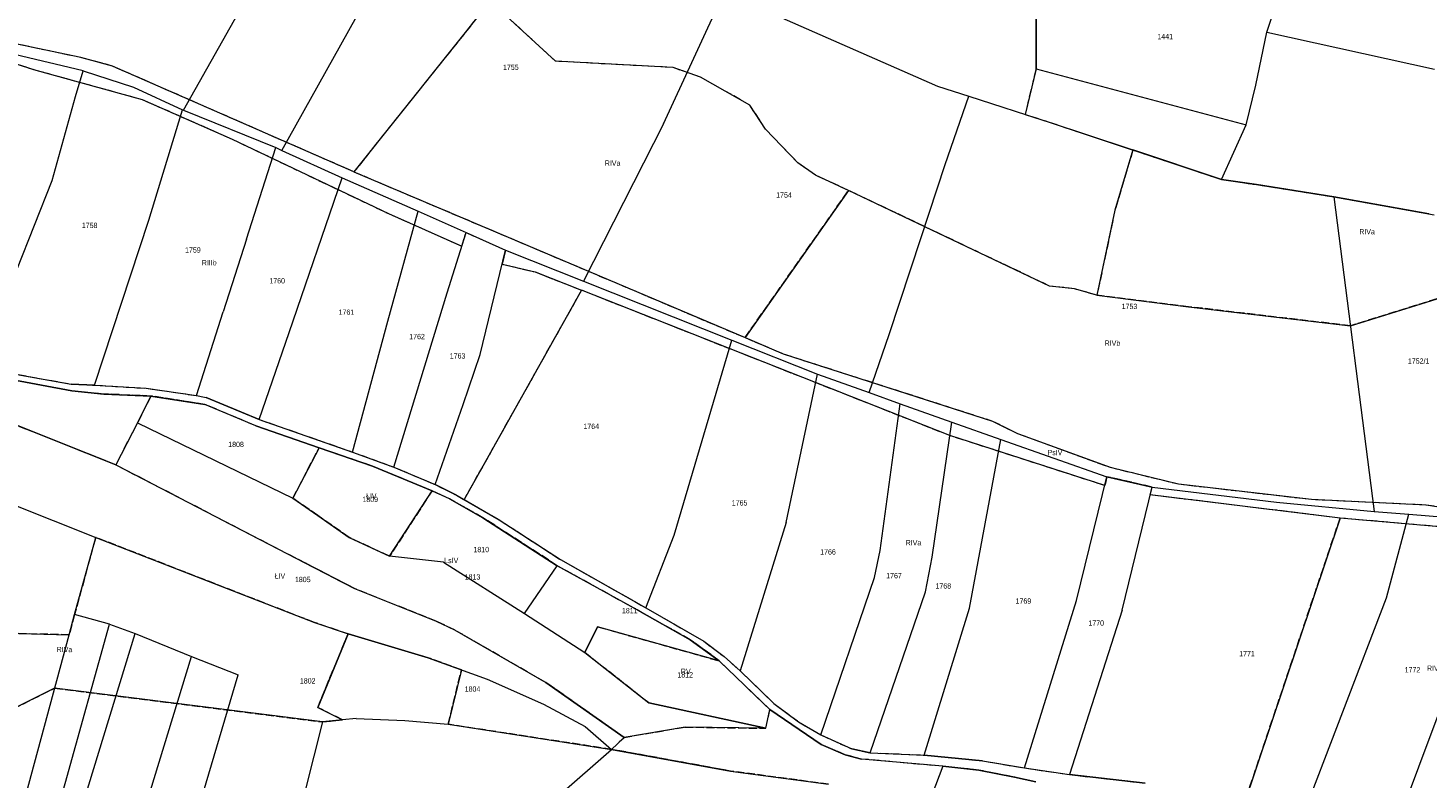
# Model space of a CAD drawing. Header units: metres. Extents: x 7496145 to 7500200, y 5498500 to 5502080.
# Tile 69 of 202: x 7497916 to 7498311, y 5499705 to 5499917. Entities that reach past the tile are written whole.
import ezdxf
from ezdxf.enums import TextEntityAlignment as Align

# ---------------------------------------------------------------- set-up
doc = ezdxf.new("R2010")
doc.units = ezdxf.units.M
doc.header["$MEASUREMENT"] = 0
for name, pattern in [('2.25_0.75', [3, 2.25, -0.75]), ('219-1000', [0]), ('egug-1000', [0])]:
    doc.linetypes.add(name, pattern=pattern)
for name, color, linetype in [('209-oznaczenie konturu klasyfikacyjnego', 7, 'CONTINUOUS'), ('211-numer działki ewidencyjnej', 7, 'CONTINUOUS'), ('217-kontur klasyfikacyjny', 7, 'CONTINUOUS'), ('218-kontur użytku gruntowego', 7, 'CONTINUOUS'), ('219-działka ewidencyjna', 7, 'CONTINUOUS')]:
    doc.layers.add(name, color=color, linetype=linetype)
doc.styles.get("Standard").update_dxf_attribs({"font": 'Working1250', "width": 0.75})

msp = doc.modelspace()

# ---------------------------------------------------------------- linework, layer by layer
at = {"layer": '217-kontur klasyfikacyjny', "color": 3, "linetype": '2.25_0.75', "lineweight": 18, "flags": 128}
for points in [[(7498046.74, 5499924.38), (7498008.31, 5499876.28)], [(7498065.16, 5499907.44), (7498046.74, 5499924.38)], [(7498200.59, 5499919.35), (7498200.59, 5499905.32)], [(7497931.34, 5499908.48), (7497892.61, 5499916.6)], [(7497890.79, 5499913.72), (7497918.67, 5499904.93)], [(7497940.24, 5499906.07), (7497931.34, 5499908.48)], [(7498008.31, 5499876.28), (7497940.24, 5499906.07)], [(7498098.25, 5499905.65), (7498065.16, 5499907.44)], [(7497918.67, 5499904.93), (7497948.67, 5499896.66)], [(7498105.95, 5499902.97), (7498098.25, 5499905.65)], [(7498119.92, 5499895.08), (7498105.95, 5499902.97)], [(7498200.59, 5499905.32), (7498197.47, 5499892.47)], [(7497948.67, 5499896.66), (7497973.98, 5499885.48)], [(7498124.31, 5499888.27), (7498119.92, 5499895.08)], [(7498197.47, 5499892.47), (7498204.25, 5499890.28)], [(7498204.25, 5499890.28), (7498227.88, 5499882.43)], [(7498133.44, 5499878.78), (7498124.31, 5499888.27)], [(7497973.98, 5499885.48), (7498018.08, 5499864.5)], [(7498227.88, 5499882.43), (7498222.8, 5499865.46)], [(7498227.88, 5499882.43), (7498252.78, 5499874.15)], [(7498138.4, 5499875.33), (7498133.44, 5499878.78)], [(7498008.31, 5499876.28), (7498118.55, 5499829.57)], [(7498147.72, 5499871.05), (7498138.4, 5499875.33)], [(7498118.55, 5499829.57), (7498147.72, 5499871.05)], [(7498204.36, 5499844.1), (7498147.72, 5499871.05)], [(7498252.78, 5499874.15), (7498262.64, 5499872.68)], [(7498262.64, 5499872.68), (7498284.45, 5499869.26)], [(7498284.45, 5499869.26), (7498311.26, 5499864.47)], [(7498018.08, 5499864.5), (7498038.71, 5499855.33)], [(7498222.8, 5499865.46), (7498217.71, 5499841.51)], [(7498038.71, 5499855.33), (7498039.91, 5499859.16)], [(7498039.91, 5499859.16), (7498051.04, 5499854.2)], [(7498051.04, 5499854.2), (7498050.08, 5499850.27)], [(7498050.08, 5499850.27), (7498059.35, 5499848.08)], [(7498059.35, 5499848.08), (7498072.44, 5499842.92)], [(7498072.44, 5499842.92), (7498039.36, 5499783.95)], [(7498176.23, 5499801.97), (7498072.44, 5499842.92)], [(7498211.37, 5499843.31), (7498204.36, 5499844.1)], [(7498217.71, 5499841.51), (7498211.37, 5499843.31)], [(7498243.56, 5499838.28), (7498217.71, 5499841.51)], [(7498316.34, 5499841.37), (7498289.14, 5499832.91)], [(7498289.14, 5499832.91), (7498243.56, 5499838.28)], [(7498118.55, 5499829.57), (7498129.33, 5499825)], [(7498129.33, 5499825), (7498188.3, 5499806.07)], [(7497910.78, 5499819.68), (7497928.66, 5499816.48)], [(7497928.83, 5499814.53), (7497910.17, 5499818.01)], [(7497928.66, 5499816.48), (7497935.17, 5499816.17)], [(7497935.17, 5499816.17), (7497949.76, 5499815.29)], [(7497949.76, 5499815.29), (7497963.95, 5499813.25)], [(7497937.84, 5499813.68), (7497928.83, 5499814.53)], [(7497951.11, 5499813.12), (7497937.84, 5499813.68)], [(7497951.11, 5499813.12), (7497947.29, 5499805.52)], [(7497966.34, 5499810.75), (7497951.11, 5499813.12)], [(7497963.95, 5499813.25), (7497966.71, 5499812.73)], [(7497966.71, 5499812.73), (7497981.58, 5499806.53)], [(7497941.17, 5499793.73), (7497905.87, 5499807.78)], [(7497980.67, 5499804.71), (7497966.34, 5499810.75)], [(7497947.29, 5499805.52), (7497941.17, 5499793.73)], [(7497998.48, 5499798.51), (7497980.67, 5499804.71)], [(7497981.58, 5499806.53), (7498007.9, 5499797.34)], [(7498188.3, 5499806.07), (7498195.34, 5499802.55)], [(7498219.94, 5499787.89), (7498176.23, 5499801.97)], [(7498195.34, 5499802.55), (7498221.45, 5499793.04)], [(7497991.1, 5499784.33), (7497998.48, 5499798.51)], [(7498013.57, 5499793.34), (7497998.48, 5499798.51)], [(7498007.9, 5499797.34), (7498019.59, 5499793.07)], [(7497994.65, 5499766.01), (7497941.17, 5499793.73)], [(7498030.32, 5499786.39), (7498013.57, 5499793.34)], [(7498019.59, 5499793.07), (7498031.2, 5499788.16)], [(7498221.45, 5499793.04), (7498240.67, 5499788.35)], [(7498031.2, 5499788.16), (7498037.19, 5499785.2)], [(7498220.55, 5499790.36), (7498219.94, 5499787.89)], [(7498233.28, 5499787.47), (7498220.55, 5499790.36)], [(7498240.67, 5499788.35), (7498278.21, 5499784.01)], [(7497998.12, 5499779.44), (7497991.1, 5499784.33)], [(7498030.32, 5499786.39), (7498018.36, 5499767.95)], [(7498035.22, 5499784.15), (7498030.32, 5499786.39)], [(7498044.68, 5499778.82), (7498035.22, 5499784.15)], [(7498037.19, 5499785.2), (7498039.36, 5499783.95)], [(7498039.36, 5499783.95), (7498049.22, 5499778.27)], [(7498232.74, 5499785.27), (7498233.28, 5499787.47)], [(7498286.25, 5499778.73), (7498232.74, 5499785.27)], [(7498278.21, 5499784.01), (7498310.55, 5499782.49)], [(7498310.55, 5499782.49), (7498317.05, 5499781.47)], [(7498006.99, 5499773.29), (7497998.12, 5499779.44)], [(7498065.64, 5499765.31), (7498044.68, 5499778.82)], [(7498049.22, 5499778.27), (7498066.54, 5499767.01)], [(7498258.85, 5499697.13), (7498286.25, 5499778.73)], [(7498356.46, 5499772.59), (7498286.25, 5499778.73)], [(7497935.55, 5499773.3), (7497929.58, 5499751.53)], [(7497997.16, 5499749.32), (7497935.55, 5499773.3)], [(7498018.36, 5499767.95), (7498006.99, 5499773.29)], [(7498008.48, 5499758.84), (7497994.65, 5499766.01)], [(7498088.17, 5499752.83), (7498065.64, 5499765.31)], [(7498066.54, 5499767.01), (7498090.63, 5499753.43)], [(7498031.46, 5499749.71), (7498008.48, 5499758.84)], [(7498103.12, 5499744.45), (7498088.17, 5499752.83)], [(7498090.63, 5499753.43), (7498106.93, 5499744.04)], [(7497929.58, 5499751.53), (7497928.04, 5499745.85)], [(7498006.67, 5499746.07), (7497997.16, 5499749.32)], [(7498036.62, 5499747.23), (7498031.46, 5499749.71)], [(7497928.04, 5499745.85), (7497910.3, 5499746.27)], [(7497998.11, 5499725.4), (7498006.67, 5499746.07)], [(7498029.24, 5499739.36), (7498006.67, 5499746.07)], [(7498062.38, 5499732.44), (7498036.62, 5499747.23)], [(7498073.4, 5499740.83), (7498076.95, 5499748.12)], [(7498076.95, 5499748.12), (7498111.28, 5499738.48)], [(7498111.28, 5499738.48), (7498103.12, 5499744.45)], [(7498091.4, 5499726.64), (7498073.4, 5499740.83)], [(7498106.93, 5499744.04), (7498112.66, 5499739.71)], [(7498038.6, 5499735.95), (7498029.24, 5499739.36)], [(7498125.54, 5499724.75), (7498111.28, 5499738.48)], [(7498112.66, 5499739.71), (7498117.14, 5499735.69)], [(7498034.91, 5499720.62), (7498038.6, 5499735.95)], [(7498084.44, 5499716.94), (7498062.38, 5499732.44)], [(7498117.14, 5499735.69), (7498126.67, 5499726.48)], [(7497885.47, 5499711.62), (7497923.96, 5499730.79)], [(7497923.96, 5499730.79), (7497999.44, 5499721.32)], [(7498005.09, 5499721.89), (7497998.11, 5499725.4)], [(7498124.37, 5499719.49), (7498091.4, 5499726.64)], [(7498124.37, 5499719.49), (7498125.54, 5499724.75)], [(7498140, 5499714.91), (7498125.54, 5499724.75)], [(7498126.67, 5499726.48), (7498133.59, 5499721.36)], [(7497999.44, 5499721.32), (7498005.09, 5499721.89)], [(7498080.94, 5499713.57), (7498034.91, 5499720.62)], [(7498133.59, 5499721.36), (7498139.87, 5499717.66)], [(7498080.94, 5499713.57), (7498084.44, 5499716.94)], [(7498084.44, 5499716.94), (7498101.64, 5499719.85)], [(7498101.64, 5499719.85), (7498124.37, 5499719.49)], [(7498139.87, 5499717.66), (7498148.61, 5499713.67)], [(7498114.44, 5499707.46), (7498080.94, 5499713.57)], [(7498146.72, 5499712.07), (7498140, 5499714.91)], [(7498148.61, 5499713.67), (7498153.76, 5499712.62)], [(7498151.39, 5499710.84), (7498146.72, 5499712.07)], [(7498174.28, 5499708.79), (7498151.39, 5499710.84)], [(7498153.76, 5499712.62), (7498169.03, 5499711.96)], [(7498169.03, 5499711.96), (7498185.43, 5499710.35)], [(7498184.41, 5499707.72), (7498174.28, 5499708.79)], [(7498185.43, 5499710.35), (7498197.34, 5499708.32)], [(7498142.11, 5499703.75), (7498114.44, 5499707.46)], [(7498194.45, 5499705.73), (7498184.41, 5499707.72)], [(7498200.47, 5499704.46), (7498194.45, 5499705.73)], [(7498197.34, 5499708.32), (7498209.97, 5499706.45)], [(7498209.97, 5499706.45), (7498231.31, 5499704.08)]]:
    msp.add_lwpolyline(points, dxfattribs=at)
at = {"layer": '218-kontur użytku gruntowego', "color": 3, "linetype": 'egug-1000', "lineweight": 18, "flags": 128}
for points in [[(7498046.74, 5499924.38), (7498008.31, 5499876.28)], [(7498065.16, 5499907.44), (7498046.74, 5499924.38)], [(7498200.59, 5499919.35), (7498200.59, 5499905.32)], [(7497931.34, 5499908.48), (7497892.61, 5499916.6)], [(7497890.79, 5499913.72), (7497918.67, 5499904.93)], [(7497940.24, 5499906.07), (7497931.34, 5499908.48)], [(7498008.31, 5499876.28), (7497940.24, 5499906.07)], [(7498098.25, 5499905.65), (7498065.16, 5499907.44)], [(7497918.67, 5499904.93), (7497948.67, 5499896.66)], [(7498105.95, 5499902.97), (7498098.25, 5499905.65)], [(7498119.92, 5499895.08), (7498105.95, 5499902.97)], [(7498200.59, 5499905.32), (7498197.47, 5499892.47)], [(7497948.67, 5499896.66), (7497973.98, 5499885.48)], [(7498124.31, 5499888.27), (7498119.92, 5499895.08)], [(7498197.47, 5499892.47), (7498204.25, 5499890.28)], [(7498204.25, 5499890.28), (7498227.88, 5499882.43)], [(7498133.44, 5499878.78), (7498124.31, 5499888.27)], [(7497973.98, 5499885.48), (7498018.08, 5499864.5)], [(7498227.88, 5499882.43), (7498222.8, 5499865.46)], [(7498252.78, 5499874.15), (7498227.88, 5499882.43)], [(7498138.4, 5499875.33), (7498133.44, 5499878.78)], [(7498008.31, 5499876.28), (7498118.55, 5499829.57)], [(7498147.72, 5499871.05), (7498138.4, 5499875.33)], [(7498147.72, 5499871.05), (7498118.55, 5499829.57)], [(7498204.36, 5499844.1), (7498147.72, 5499871.05)], [(7498262.64, 5499872.68), (7498252.78, 5499874.15)], [(7498284.45, 5499869.26), (7498262.64, 5499872.68)], [(7498311.26, 5499864.47), (7498284.45, 5499869.26)], [(7498018.08, 5499864.5), (7498038.71, 5499855.33)], [(7498222.8, 5499865.46), (7498217.71, 5499841.51)], [(7498038.71, 5499855.33), (7498039.91, 5499859.16)], [(7498039.91, 5499859.16), (7498051.04, 5499854.2)], [(7498051.04, 5499854.2), (7498050.08, 5499850.27)], [(7498050.08, 5499850.27), (7498059.35, 5499848.08)], [(7498059.35, 5499848.08), (7498072.44, 5499842.92)], [(7498072.44, 5499842.92), (7498039.36, 5499783.95)], [(7498176.23, 5499801.97), (7498072.44, 5499842.92)], [(7498211.37, 5499843.31), (7498204.36, 5499844.1)], [(7498217.71, 5499841.51), (7498211.37, 5499843.31)], [(7498217.71, 5499841.51), (7498243.56, 5499838.28)], [(7498289.14, 5499832.91), (7498316.34, 5499841.37)], [(7498243.56, 5499838.28), (7498289.14, 5499832.91)], [(7498118.55, 5499829.57), (7498129.33, 5499825)], [(7498129.33, 5499825), (7498188.3, 5499806.07)], [(7497910.78, 5499819.68), (7497928.66, 5499816.48)], [(7497928.83, 5499814.53), (7497910.17, 5499818.01)], [(7497928.66, 5499816.48), (7497935.17, 5499816.17)], [(7497935.17, 5499816.17), (7497949.76, 5499815.29)], [(7497949.76, 5499815.29), (7497963.95, 5499813.25)], [(7497937.84, 5499813.68), (7497928.83, 5499814.53)], [(7497951.11, 5499813.12), (7497937.84, 5499813.68)], [(7497951.11, 5499813.12), (7497947.29, 5499805.52)], [(7497966.34, 5499810.75), (7497951.11, 5499813.12)], [(7497963.95, 5499813.25), (7497966.71, 5499812.73)], [(7497966.71, 5499812.73), (7497981.58, 5499806.53)], [(7497941.17, 5499793.73), (7497905.87, 5499807.78)], [(7497980.67, 5499804.71), (7497966.34, 5499810.75)], [(7497947.29, 5499805.52), (7497941.17, 5499793.73)], [(7497998.48, 5499798.51), (7497980.67, 5499804.71)], [(7497981.58, 5499806.53), (7498007.9, 5499797.34)], [(7498188.3, 5499806.07), (7498195.34, 5499802.55)], [(7498219.94, 5499787.89), (7498176.23, 5499801.97)], [(7498195.34, 5499802.55), (7498221.45, 5499793.04)], [(7497998.48, 5499798.51), (7497991.1, 5499784.33)], [(7498013.57, 5499793.34), (7497998.48, 5499798.51)], [(7498007.9, 5499797.34), (7498019.59, 5499793.07)], [(7497941.17, 5499793.73), (7497994.65, 5499766.01)], [(7498030.32, 5499786.39), (7498013.57, 5499793.34)], [(7498019.59, 5499793.07), (7498031.2, 5499788.16)], [(7498221.45, 5499793.04), (7498240.67, 5499788.35)], [(7498031.2, 5499788.16), (7498037.19, 5499785.2)], [(7498220.55, 5499790.36), (7498219.94, 5499787.89)], [(7498233.28, 5499787.47), (7498220.55, 5499790.36)], [(7498240.67, 5499788.35), (7498278.21, 5499784.01)], [(7497991.1, 5499784.33), (7497998.12, 5499779.44)], [(7498018.36, 5499767.95), (7498030.32, 5499786.39)], [(7498035.22, 5499784.15), (7498030.32, 5499786.39)], [(7498044.68, 5499778.82), (7498035.22, 5499784.15)], [(7498037.19, 5499785.2), (7498039.36, 5499783.95)], [(7498039.36, 5499783.95), (7498049.22, 5499778.27)], [(7498232.74, 5499785.27), (7498233.28, 5499787.47)], [(7498286.25, 5499778.73), (7498232.74, 5499785.27)], [(7498278.21, 5499784.01), (7498310.55, 5499782.49)], [(7498310.55, 5499782.49), (7498317.05, 5499781.47)], [(7497998.12, 5499779.44), (7498006.99, 5499773.29)], [(7498065.64, 5499765.31), (7498044.68, 5499778.82)], [(7498049.22, 5499778.27), (7498066.54, 5499767.01)], [(7498286.25, 5499778.73), (7498258.85, 5499697.13)], [(7498356.46, 5499772.59), (7498286.25, 5499778.73)], [(7497929.58, 5499751.53), (7497935.55, 5499773.3)], [(7497935.55, 5499773.3), (7497997.16, 5499749.32)], [(7498006.99, 5499773.29), (7498018.36, 5499767.95)], [(7497994.65, 5499766.01), (7498008.48, 5499758.84)], [(7498088.17, 5499752.83), (7498065.64, 5499765.31)], [(7498066.54, 5499767.01), (7498090.63, 5499753.43)], [(7498008.48, 5499758.84), (7498031.46, 5499749.71)], [(7498103.12, 5499744.45), (7498088.17, 5499752.83)], [(7498090.63, 5499753.43), (7498106.93, 5499744.04)], [(7497928.04, 5499745.85), (7497929.58, 5499751.53)], [(7497997.16, 5499749.32), (7498006.67, 5499746.07)], [(7498031.46, 5499749.71), (7498036.62, 5499747.23)], [(7497910.3, 5499746.27), (7497928.04, 5499745.85)], [(7498006.67, 5499746.07), (7497998.11, 5499725.4)], [(7498006.67, 5499746.07), (7498029.24, 5499739.36)], [(7498036.62, 5499747.23), (7498062.38, 5499732.44)], [(7498076.95, 5499748.12), (7498073.4, 5499740.83)], [(7498111.28, 5499738.48), (7498076.95, 5499748.12)], [(7498111.28, 5499738.48), (7498103.12, 5499744.45)], [(7498073.4, 5499740.83), (7498091.4, 5499726.64)], [(7498106.93, 5499744.04), (7498112.66, 5499739.71)], [(7498029.24, 5499739.36), (7498038.6, 5499735.95)], [(7498125.54, 5499724.75), (7498111.28, 5499738.48)], [(7498112.66, 5499739.71), (7498117.14, 5499735.69)], [(7498038.6, 5499735.95), (7498034.91, 5499720.62)], [(7498062.38, 5499732.44), (7498084.44, 5499716.94)], [(7498117.14, 5499735.69), (7498126.67, 5499726.48)], [(7497923.96, 5499730.79), (7497885.47, 5499711.62)], [(7497999.44, 5499721.32), (7497923.96, 5499730.79)], [(7497998.11, 5499725.4), (7498005.09, 5499721.89)], [(7498091.4, 5499726.64), (7498124.37, 5499719.49)], [(7498124.37, 5499719.49), (7498125.54, 5499724.75)], [(7498140, 5499714.91), (7498125.54, 5499724.75)], [(7498126.67, 5499726.48), (7498133.59, 5499721.36)], [(7498005.09, 5499721.89), (7497999.44, 5499721.32)], [(7498034.91, 5499720.62), (7498080.94, 5499713.57)], [(7498133.59, 5499721.36), (7498139.87, 5499717.66)], [(7498084.44, 5499716.94), (7498080.94, 5499713.57)], [(7498101.64, 5499719.85), (7498084.44, 5499716.94)], [(7498124.37, 5499719.49), (7498101.64, 5499719.85)], [(7498139.87, 5499717.66), (7498148.61, 5499713.67)], [(7498080.94, 5499713.57), (7498114.44, 5499707.46)], [(7498146.72, 5499712.07), (7498140, 5499714.91)], [(7498148.61, 5499713.67), (7498153.76, 5499712.62)], [(7498151.39, 5499710.84), (7498146.72, 5499712.07)], [(7498174.28, 5499708.79), (7498151.39, 5499710.84)], [(7498153.76, 5499712.62), (7498169.03, 5499711.96)], [(7498169.03, 5499711.96), (7498185.43, 5499710.35)], [(7498184.41, 5499707.72), (7498174.28, 5499708.79)], [(7498185.43, 5499710.35), (7498197.34, 5499708.32)], [(7498114.44, 5499707.46), (7498142.11, 5499703.75)], [(7498194.45, 5499705.73), (7498184.41, 5499707.72)], [(7498200.47, 5499704.46), (7498194.45, 5499705.73)], [(7498197.34, 5499708.32), (7498209.97, 5499706.45)], [(7498209.97, 5499706.45), (7498231.31, 5499704.08)]]:
    msp.add_lwpolyline(points, dxfattribs=at)
at = {"layer": '219-działka ewidencyjna', "color": 3, "linetype": '219-1000', "lineweight": 18, "flags": 128}
for points in [[(7497960.3, 5499893.62), (7498007.55, 5499977.4)], [(7497988.01, 5499882.32), (7498033.85, 5499964.48)], [(7498200.59, 5499905.32), (7498200.59, 5499934.42)], [(7498095.58, 5499889.83), (7498112.67, 5499926.87)], [(7498112.67, 5499926.87), (7498172.82, 5499900.42)], [(7498265.56, 5499915.67), (7498268.92, 5499925.51)], [(7497932, 5499904.71), (7497891.24, 5499914.43)], [(7498262.46, 5499900.71), (7498265.56, 5499915.67)], [(7498265.56, 5499915.67), (7498312.86, 5499905.21)], [(7497929.8, 5499897.52), (7497932, 5499904.71)], [(7497932, 5499904.71), (7497946.19, 5499900.14)], [(7498200.59, 5499905.32), (7498259.77, 5499889.54)], [(7497946.19, 5499900.14), (7497960, 5499893.76)], [(7498172.82, 5499900.42), (7498181.6, 5499897.61)], [(7498259.77, 5499889.54), (7498262.46, 5499900.71)], [(7497923.25, 5499873.82), (7497929.8, 5499897.52)], [(7498174.97, 5499878.33), (7498181.6, 5499897.61)], [(7498181.6, 5499897.61), (7498204.25, 5499890.28)], [(7497950.54, 5499862.7), (7497960, 5499893.76)], [(7497960, 5499893.76), (7497960.3, 5499893.62)], [(7497960.3, 5499893.62), (7497986.28, 5499883.14)], [(7498204.25, 5499890.28), (7498252.78, 5499874.15)], [(7498095.58, 5499889.83), (7498073.04, 5499845.49)], [(7498252.78, 5499874.15), (7498259.77, 5499889.54)], [(7497978.08, 5499857.32), (7497986.28, 5499883.14)], [(7497986.28, 5499883.14), (7497988.01, 5499882.32)], [(7497988.01, 5499882.32), (7498005.01, 5499874.63)], [(7497990.07, 5499831.03), (7498005.01, 5499874.63)], [(7498005.01, 5499874.63), (7498026.42, 5499865.17)], [(7498168.21, 5499857.82), (7498174.97, 5499878.33)], [(7497903.26, 5499823.47), (7497923.25, 5499873.82)], [(7498252.78, 5499874.15), (7498262.64, 5499872.68)], [(7498262.64, 5499872.68), (7498284.45, 5499869.26)], [(7498284.45, 5499869.26), (7498312.75, 5499864.2)], [(7498284.45, 5499869.26), (7498295.88, 5499780.61)], [(7497935.17, 5499816.17), (7497950.54, 5499862.7)], [(7498017.88, 5499834.19), (7498026.42, 5499865.17)], [(7498026.42, 5499865.17), (7498039.91, 5499859.16)], [(7498034.6, 5499842.23), (7498039.91, 5499859.16)], [(7498039.91, 5499859.16), (7498051.04, 5499854.2)], [(7497978.08, 5499857.32), (7497971.46, 5499836.87)], [(7498159.12, 5499830.41), (7498168.21, 5499857.82)], [(7498043.85, 5499824.82), (7498051.04, 5499854.2)], [(7498051.04, 5499854.2), (7498073.04, 5499845.49)], [(7498073.04, 5499845.49), (7498114.8, 5499828.82)], [(7498019.59, 5499793.07), (7498034.6, 5499842.23)], [(7497963.95, 5499813.25), (7497971.46, 5499836.87)], [(7497981.58, 5499806.53), (7497990.07, 5499831.03)], [(7498007.9, 5499797.34), (7498017.88, 5499834.19)], [(7498098.58, 5499773.93), (7498114.8, 5499828.82)], [(7498114.8, 5499828.82), (7498138.97, 5499819.24)], [(7498153.48, 5499814.12), (7498159.12, 5499830.41)], [(7498039.09, 5499810.77), (7498043.85, 5499824.82)], [(7497910.78, 5499819.68), (7497928.66, 5499816.48)], [(7498130.15, 5499777.52), (7498138.97, 5499819.24)], [(7498138.97, 5499819.24), (7498153.48, 5499814.12)], [(7497910.17, 5499818.01), (7497928.83, 5499814.53)], [(7497935.17, 5499816.17), (7497928.66, 5499816.48)], [(7497935.17, 5499816.17), (7497949.76, 5499815.29)], [(7497949.76, 5499815.29), (7497963.95, 5499813.25)], [(7497928.83, 5499814.53), (7497937.84, 5499813.68)], [(7497937.84, 5499813.68), (7497951.11, 5499813.12)], [(7497947.29, 5499805.52), (7497951.11, 5499813.12)], [(7497951.11, 5499813.12), (7497966.34, 5499810.75)], [(7497963.95, 5499813.25), (7497966.71, 5499812.73)], [(7497981.58, 5499806.53), (7497966.71, 5499812.73)], [(7498153.48, 5499814.12), (7498162.29, 5499810.89)], [(7497905.87, 5499807.78), (7497941.17, 5499793.73)], [(7497980.67, 5499804.71), (7497966.34, 5499810.75)], [(7498031.2, 5499788.16), (7498039.09, 5499810.77)], [(7498156.67, 5499769.57), (7498162.29, 5499810.89)], [(7498162.29, 5499810.89), (7498176.78, 5499805.75)], [(7497947.29, 5499805.52), (7497991.1, 5499784.33)], [(7497980.67, 5499804.71), (7497998.48, 5499798.51)], [(7497981.58, 5499806.53), (7498007.9, 5499797.34)], [(7498171.29, 5499767.72), (7498176.78, 5499805.75)], [(7498176.78, 5499805.75), (7498190.67, 5499800.88)], [(7498181.79, 5499753.36), (7498190.67, 5499800.88)], [(7498190.67, 5499800.88), (7498220.55, 5499790.36)], [(7497998.48, 5499798.51), (7497991.1, 5499784.33)], [(7497998.48, 5499798.51), (7498013.57, 5499793.34)], [(7498007.9, 5499797.34), (7498019.59, 5499793.07)], [(7497941.17, 5499793.73), (7497994.65, 5499766.01)], [(7498013.57, 5499793.34), (7498030.32, 5499786.39)], [(7498019.59, 5499793.07), (7498031.2, 5499788.16)], [(7497898.96, 5499787.84), (7497935.55, 5499773.3)], [(7498037.19, 5499785.2), (7498031.2, 5499788.16)], [(7498211.92, 5499755.54), (7498220.55, 5499790.36)], [(7498220.55, 5499790.36), (7498233.28, 5499787.47)], [(7497991.1, 5499784.33), (7497998.12, 5499779.44)], [(7498018.36, 5499767.95), (7498030.32, 5499786.39)], [(7498035.22, 5499784.15), (7498030.32, 5499786.39)], [(7498035.22, 5499784.15), (7498044.68, 5499778.82)], [(7498037.19, 5499785.2), (7498049.22, 5499778.27)], [(7498224.83, 5499752.75), (7498233.28, 5499787.47)], [(7498233.28, 5499787.47), (7498268.34, 5499783.17)], [(7498268.34, 5499783.17), (7498295.88, 5499780.61)], [(7498295.88, 5499780.61), (7498305.64, 5499779.82)], [(7498299.34, 5499756.27), (7498305.64, 5499779.82)], [(7498305.64, 5499779.82), (7498326.27, 5499778.16)], [(7497998.12, 5499779.44), (7498006.99, 5499773.29)], [(7498044.68, 5499778.82), (7498065.64, 5499765.31)], [(7498049.22, 5499778.27), (7498066.54, 5499767.01)], [(7498130.15, 5499777.52), (7498117.14, 5499735.69)], [(7498302.18, 5499691.81), (7498334.21, 5499777.36)], [(7497929.58, 5499751.53), (7497935.55, 5499773.3)], [(7497935.55, 5499773.3), (7497997.16, 5499749.32)], [(7498006.99, 5499773.29), (7498018.36, 5499767.95)], [(7498090.63, 5499753.43), (7498098.58, 5499773.93)], [(7498033.56, 5499766.27), (7498018.36, 5499767.95)], [(7498155.05, 5499761.95), (7498156.67, 5499769.57)], [(7498008.48, 5499758.84), (7497994.65, 5499766.01)], [(7498033.56, 5499766.27), (7498056.41, 5499751.83)], [(7498056.41, 5499751.83), (7498065.64, 5499765.31)], [(7498088.17, 5499752.83), (7498065.64, 5499765.31)], [(7498066.54, 5499767.01), (7498090.63, 5499753.43)], [(7498169.44, 5499757.91), (7498171.29, 5499767.72)], [(7498139.87, 5499717.66), (7498155.05, 5499761.95)], [(7498008.48, 5499758.84), (7498031.46, 5499749.71)], [(7498153.76, 5499712.62), (7498169.44, 5499757.91)], [(7498274.69, 5499692.05), (7498299.34, 5499756.27)], [(7498088.17, 5499752.83), (7498103.12, 5499744.45)], [(7498090.63, 5499753.43), (7498106.93, 5499744.04)], [(7498169.03, 5499711.96), (7498181.79, 5499753.36)], [(7498197.34, 5499708.32), (7498211.92, 5499755.54)], [(7498224.83, 5499752.75), (7498209.97, 5499706.45)], [(7497914.45, 5499659.05), (7497939.39, 5499748.81)], [(7497928.04, 5499745.85), (7497929.58, 5499751.53)], [(7497939.39, 5499748.81), (7497929.58, 5499751.53)], [(7497939.39, 5499748.81), (7497946.68, 5499746.24)], [(7497997.16, 5499749.32), (7498006.67, 5499746.07)], [(7498031.46, 5499749.71), (7498036.62, 5499747.23)], [(7498056.41, 5499751.83), (7498073.4, 5499740.83)], [(7497903.36, 5499654.76), (7497928.04, 5499745.85)], [(7497910.3, 5499746.27), (7497928.04, 5499745.85)], [(7497932.15, 5499698.98), (7497946.68, 5499746.24)], [(7497946.68, 5499746.24), (7497962.54, 5499739.77)], [(7497998.11, 5499725.4), (7498006.67, 5499746.07)], [(7498029.24, 5499739.36), (7498006.67, 5499746.07)], [(7498036.62, 5499747.23), (7498062.38, 5499732.44)], [(7498073.4, 5499740.83), (7498076.95, 5499748.12)], [(7498111.28, 5499738.48), (7498076.95, 5499748.12)], [(7498103.12, 5499744.45), (7498111.28, 5499738.48)], [(7498073.4, 5499740.83), (7498091.4, 5499726.64)], [(7498106.93, 5499744.04), (7498112.66, 5499739.71)], [(7497938, 5499659.66), (7497962.54, 5499739.77)], [(7497962.54, 5499739.77), (7497975.73, 5499734.55)], [(7498029.24, 5499739.36), (7498045.82, 5499733.31)], [(7498111.28, 5499738.48), (7498125.54, 5499724.75)], [(7498112.66, 5499739.71), (7498117.14, 5499735.69)], [(7497956.11, 5499668.61), (7497975.73, 5499734.55)], [(7498045.82, 5499733.31), (7498061.73, 5499726.27)], [(7498084.44, 5499716.94), (7498062.38, 5499732.44)], [(7498117.14, 5499735.69), (7498126.67, 5499726.48)], [(7497998.11, 5499725.4), (7498005.09, 5499721.89)], [(7498061.73, 5499726.27), (7498073.49, 5499720.04)], [(7498124.37, 5499719.49), (7498091.4, 5499726.64)], [(7498124.37, 5499719.49), (7498125.54, 5499724.75)], [(7498125.54, 5499724.75), (7498140, 5499714.91)], [(7498126.67, 5499726.48), (7498133.59, 5499721.36)], [(7497999.44, 5499721.32), (7497989.68, 5499682.59)], [(7497999.44, 5499721.32), (7498005.09, 5499721.89)], [(7498008.97, 5499722.26), (7498005.09, 5499721.89)], [(7498008.97, 5499722.26), (7498022.68, 5499721.65)], [(7498022.68, 5499721.65), (7498034.91, 5499720.62)], [(7498034.91, 5499720.62), (7498080.94, 5499713.57)], [(7498133.59, 5499721.36), (7498139.87, 5499717.66)], [(7498073.49, 5499720.04), (7498080.94, 5499713.57)], [(7498084.44, 5499716.94), (7498080.94, 5499713.57)], [(7498139.87, 5499717.66), (7498148.61, 5499713.67)], [(7498051.08, 5499687.44), (7498080.94, 5499713.57)], [(7498114.44, 5499707.46), (7498080.94, 5499713.57)], [(7498140, 5499714.91), (7498146.72, 5499712.07)], [(7498153.76, 5499712.62), (7498148.61, 5499713.67)], [(7498146.72, 5499712.07), (7498151.39, 5499710.84)], [(7498174.28, 5499708.79), (7498151.39, 5499710.84)], [(7498153.76, 5499712.62), (7498169.03, 5499711.96)], [(7498185.43, 5499710.35), (7498169.03, 5499711.96)], [(7498174.28, 5499708.79), (7498170.15, 5499697.9)], [(7498174.28, 5499708.79), (7498184.41, 5499707.72)], [(7498185.43, 5499710.35), (7498197.34, 5499708.32)], [(7498114.44, 5499707.46), (7498142.11, 5499703.75)], [(7498184.41, 5499707.72), (7498194.45, 5499705.73)], [(7498194.45, 5499705.73), (7498200.47, 5499704.46)], [(7498197.34, 5499708.32), (7498209.97, 5499706.45)], [(7498231.31, 5499704.08), (7498209.97, 5499706.45)]]:
    msp.add_lwpolyline(points, dxfattribs=at)

# ---------------------------------------------------------------- texts
at = {"layer": '209-oznaczenie konturu klasyfikacyjnego', "color": 3, "linetype": 'Continuous', "lineweight": 18, "width": 0.79}
for s, p in [('RIVa', (7498079.02, 5499877.98)), ('RIVa', (7498291.65, 5499858.67)), ('RIIIb', (7497965.44, 5499849.92)), ('RIVb', (7498219.89, 5499827.26)), ('PsIV', (7498203.8, 5499796.45)), ('ŁIV', (7498011.71, 5499784.23)), ('RIVa', (7498163.81, 5499771.03)), ('LsIV', (7498033.77, 5499766.03)), ('ŁIV', (7497985.97, 5499761.68)), ('RIVa', (7497924.54, 5499740.95)), ('RIVb', (7498310.74, 5499735.69)), ('RV', (7498100.47, 5499734.81))]:
    msp.add_text(s, height=1.5, dxfattribs=at).set_placement(p)
at = {"layer": '211-numer działki ewidencyjnej', "color": 3, "linetype": 'Continuous', "lineweight": 18, "width": 0.79}
for s, p in [('1441', (7498234.76, 5499915.14)), ('1754', (7498127.32, 5499870.5)), ('1753', (7498224.68, 5499839.11)), ('1752/1', (7498305.36, 5499823.71))]:
    msp.add_text(s, height=1.5, dxfattribs=at).set_placement(p, align=Align.TOP_LEFT)
for s, p in [('1755', (7498050.34, 5499904.99)), ('1758', (7497931.63, 5499860.44)), ('1759', (7497960.73, 5499853.51)), ('1760', (7497984.48, 5499844.84)), ('1761', (7498004, 5499835.99)), ('1762', (7498023.91, 5499829.12)), ('1763', (7498035.32, 5499823.66)), ('1764', (7498073, 5499803.82)), ('1808', (7497972.89, 5499798.73)), ('1809', (7498010.71, 5499783.23)), ('1765', (7498114.8, 5499782.26)), ('1810', (7498042, 5499769.11)), ('1766', (7498139.72, 5499768.45)), ('1805', (7497991.7, 5499760.68)), ('1813', (7498039.53, 5499761.4)), ('1767', (7498158.33, 5499761.76)), ('1768', (7498172.22, 5499758.86)), ('1769', (7498194.79, 5499754.6)), ('1811', (7498083.85, 5499751.9)), ('1770', (7498215.31, 5499748.41)), ('1771', (7498257.81, 5499739.76)), ('1772', (7498304.45, 5499735.24)), ('1802', (7497993.08, 5499732.11)), ('1812', (7498099.47, 5499733.81)), ('1804', (7498039.53, 5499729.82))]:
    msp.add_text(s, height=1.5, dxfattribs=at).set_placement(p)

doc.saveas('drawing.dxf')
